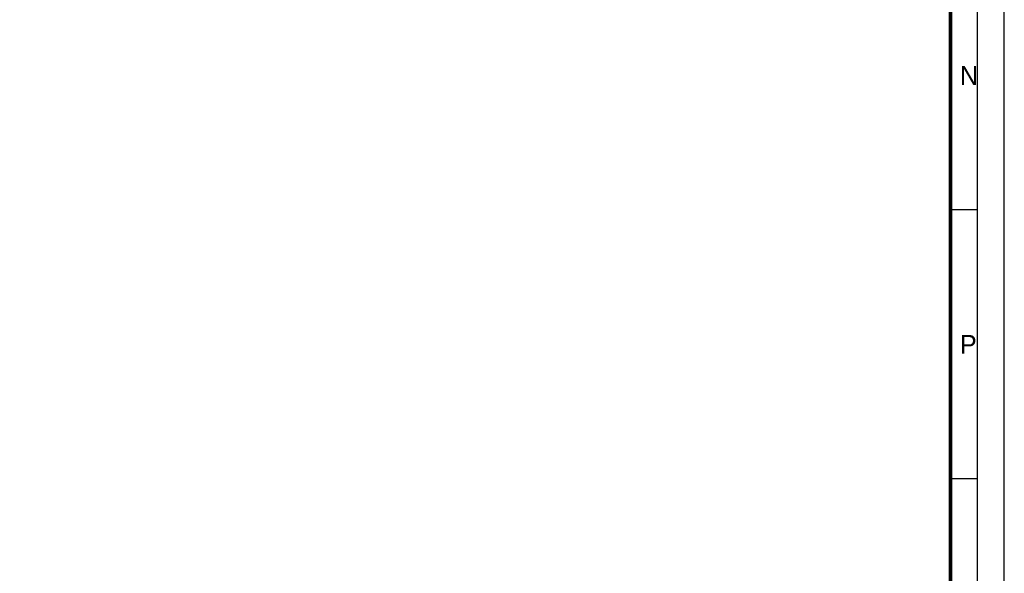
# Paper-space layout 'Blad01' of a CAD drawing. Header units: metres. Extents: x 0 to 1189, y 0 to 841.
# Tile 8 of 10: x 1006 to 1189, y 103 to 206. Entities that reach past the tile are written whole.
import ezdxf
from ezdxf.enums import TextEntityAlignment as Align

# ---------------------------------------------------------------- set-up
doc = ezdxf.new("R2010")
doc.units = ezdxf.units.M
for name, color, linetype, lineweight in [('X-XX-AL-TEKENBLAD_KADER-G', 7, 'Continuous', 25), ('X-XX-AL-TEKENBLAD_KADER_AFSNIJMARKERING-G', 7, 'Continuous', 25), ('X-XX-AL-TEKENBLAD_KADER_ROOSTERVERDELING-G', 7, 'Continuous', 25)]:
    doc.layers.add(name, color=color, linetype=linetype, lineweight=lineweight)
doc.styles.add('ISO-NLCS', font='ISO-NLCS.SHX', dxfattribs={"height": 1.8})
doc.styles.add('rtw_iso', font='iso-rtw.shx')

# ---------------------------------------------------------------- blocks, each defined once
blk = doc.blocks.new('A0')
at = {"layer": 'X-XX-AL-TEKENBLAD_KADER-G', "const_width": 0.7, "flags": 128}
blk.add_lwpolyline([(0, 0), (1159, 0), (1159, 821), (0, 821)], close=True, dxfattribs=at)
at = {"layer": 'X-XX-AL-TEKENBLAD_KADER_AFSNIJMARKERING-G'}
blk.add_line((1169, -10), (1169, 831), dxfattribs=at)
at = {"layer": 'X-XX-AL-TEKENBLAD_KADER-G', "style": 'rtw_iso', "flags": 9}
blk.add_attdef('VERSION', (0, 0), '', height=0.2, dxfattribs=at)
blk = doc.blocks.new('A0_rooster')
at = {"layer": 'X-XX-AL-TEKENBLAD_KADER_ROOSTERVERDELING-G'}
for p, q in [((1164, -5), (1164, 826)), ((1164, 160.5), (1159, 160.5)), ((1164, 110.5), (1159, 110.5))]:
    blk.add_line(p, q, dxfattribs=at)
at = {"layer": 'X-XX-AL-TEKENBLAD_KADER_ROOSTERVERDELING-G', "lineweight": 35, "style": 'ISO-NLCS'}
for s, p in [('N', (1160.75, 185.5)), ('P', (1160.75, 135.5))]:
    blk.add_text(s, height=3.5, dxfattribs=at).set_placement(p, align=Align.MIDDLE_LEFT)

psp = doc.layouts.new('Blad01')

# ---------------------------------------------------------------- block references
at = {"layer": 'X-XX-AL-TEKENBLAD_KADER-G'}
psp.add_blockref('A0', (20, 10), dxfattribs=at)
at = {"layer": 'X-XX-AL-TEKENBLAD_KADER_ROOSTERVERDELING-G'}
psp.add_blockref('A0_rooster', (20, 10), dxfattribs=at)

doc.saveas('drawing.dxf')
